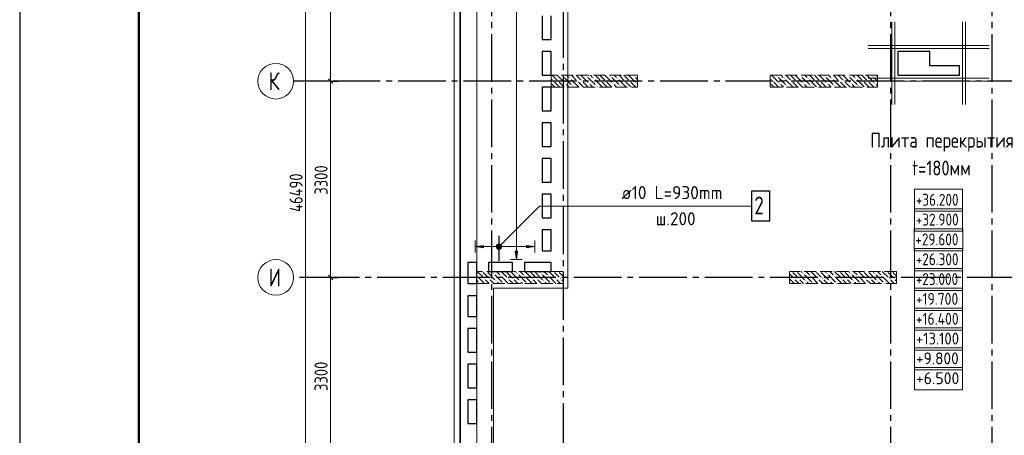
# Model space of a CAD drawing. Header units: millimetres. Extents: x 0 to 43617, y 0 to 59400.
# Tile 5 of 29: x 0 to 16534, y 29777 to 36763. Entities that reach past the tile are written whole.
import ezdxf

# ---------------------------------------------------------------- set-up
doc = ezdxf.new("R2010")
doc.units = ezdxf.units.MM
doc.linetypes.add('______2', pattern=[270, 200, -70])
doc.linetypes.add('______5', pattern=[1100, 800, -100, 100, -100])
for name, color, linetype, lineweight in [('Standard', 7, 'Continuous', 25), ('Высотные отметки', 7, 'Continuous', 25), ('ЖБ Пилон', 180, 'Continuous', 25), ('Обрамление П-обр. равн.', 7, 'Continuous', 25), ('Обрамление проемов стержнями', 7, 'Continuous', 25), ('Оси', 40, '______5', 18), ('Позиционная метка линия выноска', 7, 'Continuous', 13), ('Позиционная метка номер позиции', 7, 'Continuous', 13), ('Примечания', 7, 'Continuous', 25)]:
    doc.layers.add(name, color=color, linetype=linetype, lineweight=lineweight)
doc.layers.add('ЖБ Перекрытие верхний уровень', color=7, linetype='Continuous', lineweight=25, true_color=0xe0e0ff)
doc.styles.add('GOST 2.304-81', font='txt')
doc.styles.add('ISOCPEUR', font='txt')

msp = doc.modelspace()

# ---------------------------------------------------------------- hatches: boundary and pattern name
at = {"layer": 'ЖБ Пилон', "linetype": 'Continuous', "lineweight": 18, "transparency": 33554687}
for points in [[(8954, 35733), (8961, 35740), (8967, 35733), (8961, 35727)], [(9034, 35733), (9041, 35740), (9047, 35733), (9041, 35727)], [(9114, 35813), (9121, 35820), (9127, 35813), (9121, 35807)], [(9234, 35773), (9241, 35780), (9247, 35773), (9241, 35767)], [(9354, 35733), (9361, 35740), (9367, 35733), (9361, 35727)], [(9434, 35733), (9441, 35740), (9447, 35733), (9441, 35727)], [(9514, 35813), (9521, 35820), (9527, 35813), (9521, 35807)], [(9634, 35773), (9641, 35780), (9647, 35773), (9641, 35767)], [(9754, 35733), (9761, 35740), (9767, 35733), (9761, 35727)], [(9834, 35733), (9841, 35740), (9847, 35733), (9841, 35727)], [(9914, 35813), (9921, 35820), (9927, 35813), (9921, 35807)], [(10034, 35773), (10041, 35780), (10047, 35773), (10041, 35767)], [(10154, 35733), (10161, 35740), (10167, 35733), (10161, 35727)], [(10234, 35733), (10241, 35740), (10247, 35733), (10241, 35727)], [(10314, 35813), (10321, 35820), (10327, 35813), (10321, 35807)], [(12634, 35733), (12641, 35740), (12647, 35733), (12641, 35727)], [(12714, 35813), (12721, 35820), (12727, 35813), (12721, 35807)], [(12834, 35773), (12841, 35780), (12847, 35773), (12841, 35767)], [(12954, 35733), (12961, 35740), (12967, 35733), (12961, 35727)], [(13034, 35733), (13041, 35740), (13047, 35733), (13041, 35727)], [(13114, 35813), (13121, 35820), (13127, 35813), (13121, 35807)], [(13234, 35773), (13241, 35780), (13247, 35773), (13241, 35767)], [(13354, 35733), (13361, 35740), (13367, 35733), (13361, 35727)], [(13434, 35733), (13441, 35740), (13447, 35733), (13441, 35727)], [(13514, 35813), (13521, 35820), (13527, 35813), (13521, 35807)], [(13634, 35773), (13641, 35780), (13647, 35773), (13641, 35767)], [(13754, 35733), (13761, 35740), (13767, 35733), (13761, 35727)], [(13834, 35733), (13841, 35740), (13847, 35733), (13841, 35727)], [(13914, 35813), (13921, 35820), (13927, 35813), (13921, 35807)], [(14034, 35773), (14041, 35780), (14047, 35773), (14041, 35767)], [(14154, 35733), (14161, 35740), (14167, 35733), (14161, 35727)], [(14234, 35733), (14241, 35740), (14247, 35733), (14241, 35727)], [(14314, 35813), (14321, 35820), (14327, 35813), (14321, 35807)], [(9154, 35693), (9161, 35700), (9167, 35693), (9161, 35687)], [(9274, 35653), (9281, 35660), (9287, 35653), (9281, 35647)], [(9554, 35693), (9561, 35700), (9567, 35693), (9561, 35687)], [(9674, 35653), (9681, 35660), (9687, 35653), (9681, 35647)], [(9954, 35693), (9961, 35700), (9967, 35693), (9961, 35687)], [(10074, 35653), (10081, 35660), (10087, 35653), (10081, 35647)], [(10354, 35693), (10361, 35700), (10367, 35693), (10361, 35687)], [(12754, 35693), (12761, 35700), (12767, 35693), (12761, 35687)], [(12874, 35653), (12881, 35660), (12887, 35653), (12881, 35647)], [(13154, 35693), (13161, 35700), (13167, 35693), (13161, 35687)], [(13274, 35653), (13281, 35660), (13287, 35653), (13281, 35647)], [(13554, 35693), (13561, 35700), (13567, 35693), (13561, 35687)], [(13674, 35653), (13681, 35660), (13687, 35653), (13681, 35647)], [(13954, 35693), (13961, 35700), (13967, 35693), (13961, 35687)], [(14074, 35653), (14081, 35660), (14087, 35653), (14081, 35647)], [(14354, 35693), (14361, 35700), (14367, 35693), (14361, 35687)], [(7674, 32453), (7681, 32460), (7687, 32453), (7681, 32447)], [(7764, 32530), (7761, 32527), (7758, 32530)], [(7794, 32413), (7801, 32420), (7807, 32413), (7801, 32407)], [(7844, 32530), (7841, 32527), (7838, 32530)], [(7874, 32413), (7881, 32420), (7887, 32413), (7881, 32407)], [(7954, 32493), (7961, 32500), (7967, 32493), (7961, 32487)], [(8074, 32453), (8081, 32460), (8087, 32453), (8081, 32447)], [(8164, 32530), (8161, 32527), (8158, 32530)], [(8194, 32413), (8201, 32420), (8207, 32413), (8201, 32407)], [(8244, 32530), (8241, 32527), (8238, 32530)], [(8274, 32413), (8281, 32420), (8287, 32413), (8281, 32407)], [(8354, 32493), (8361, 32500), (8367, 32493), (8361, 32487)], [(8474, 32453), (8481, 32460), (8487, 32453), (8481, 32447)], [(8564, 32530), (8561, 32527), (8558, 32530)], [(8594, 32413), (8601, 32420), (8607, 32413), (8601, 32407)], [(8644, 32530), (8641, 32527), (8638, 32530)], [(8674, 32413), (8681, 32420), (8687, 32413), (8681, 32407)], [(8754, 32493), (8761, 32500), (8767, 32493), (8761, 32487)], [(8874, 32453), (8881, 32460), (8887, 32453), (8881, 32447)], [(8964, 32530), (8961, 32527), (8958, 32530)], [(8994, 32413), (9001, 32420), (9007, 32413), (9001, 32407)], [(9044, 32530), (9041, 32527), (9038, 32530)], [(9074, 32413), (9081, 32420), (9087, 32413), (9081, 32407)], [(12964, 32530), (12961, 32527), (12958, 32530)], [(12994, 32413), (13001, 32420), (13007, 32413), (13001, 32407)], [(13044, 32530), (13041, 32527), (13038, 32530)], [(13074, 32413), (13081, 32420), (13087, 32413), (13081, 32407)], [(13154, 32493), (13161, 32500), (13167, 32493), (13161, 32487)], [(13274, 32453), (13281, 32460), (13287, 32453), (13281, 32447)], [(13364, 32530), (13361, 32527), (13358, 32530)], [(13394, 32413), (13401, 32420), (13407, 32413), (13401, 32407)], [(13444, 32530), (13441, 32527), (13438, 32530)], [(13474, 32413), (13481, 32420), (13487, 32413), (13481, 32407)], [(13554, 32493), (13561, 32500), (13567, 32493), (13561, 32487)], [(13674, 32453), (13681, 32460), (13687, 32453), (13681, 32447)], [(13764, 32530), (13761, 32527), (13758, 32530)], [(13794, 32413), (13801, 32420), (13807, 32413), (13801, 32407)], [(13844, 32530), (13841, 32527), (13838, 32530)], [(13874, 32413), (13881, 32420), (13887, 32413), (13881, 32407)], [(13954, 32493), (13961, 32500), (13967, 32493), (13961, 32487)], [(14074, 32453), (14081, 32460), (14087, 32453), (14081, 32447)], [(14164, 32530), (14161, 32527), (14158, 32530)], [(14194, 32413), (14201, 32420), (14207, 32413), (14201, 32407)], [(14244, 32530), (14241, 32527), (14238, 32530)], [(14274, 32413), (14281, 32420), (14287, 32413), (14281, 32407)], [(14354, 32493), (14361, 32500), (14367, 32493), (14361, 32487)], [(14474, 32453), (14481, 32460), (14487, 32453), (14481, 32447)], [(14564, 32530), (14561, 32527), (14558, 32530)], [(14594, 32413), (14601, 32420), (14607, 32413), (14601, 32407)], [(14644, 32530), (14641, 32527), (14638, 32530)], [(14674, 32413), (14681, 32420), (14687, 32413), (14681, 32407)], [(7714, 32333), (7721, 32340), (7727, 32333), (7724, 32330), (7718, 32330)], [(7994, 32373), (8001, 32380), (8007, 32373), (8001, 32367)], [(8114, 32333), (8121, 32340), (8127, 32333), (8124, 32330), (8118, 32330)], [(8394, 32373), (8401, 32380), (8407, 32373), (8401, 32367)], [(8514, 32333), (8521, 32340), (8527, 32333), (8524, 32330), (8518, 32330)], [(8794, 32373), (8801, 32380), (8807, 32373), (8801, 32367)], [(8914, 32333), (8921, 32340), (8927, 32333), (8924, 32330), (8918, 32330)], [(12924, 32337), (12927, 32333), (12924, 32330), (12924, 32330)], [(13194, 32373), (13201, 32380), (13207, 32373), (13201, 32367)], [(13314, 32333), (13321, 32340), (13327, 32333), (13324, 32330), (13318, 32330)], [(13594, 32373), (13601, 32380), (13607, 32373), (13601, 32367)], [(13714, 32333), (13721, 32340), (13727, 32333), (13724, 32330), (13718, 32330)], [(13994, 32373), (14001, 32380), (14007, 32373), (14001, 32367)], [(14114, 32333), (14121, 32340), (14127, 32333), (14124, 32330), (14118, 32330)], [(14394, 32373), (14401, 32380), (14407, 32373), (14401, 32367)], [(14514, 32333), (14521, 32340), (14527, 32333), (14524, 32330), (14518, 32330)]]:
    msp.add_hatch(color=7, dxfattribs=at).paths.add_polyline_path(points, flags=16)
at = {"layer": 'Обрамление П-обр. равн.', "linetype": 'Continuous', "lineweight": 13, "transparency": 33554687}
for points in [[(7789, 32930), (7649, 32950), (7789, 32970)], [(8360, 32870), (8340, 32730), (8320, 32870)]]:
    msp.add_hatch(color=7, dxfattribs=at).paths.add_polyline_path(points, flags=16)
for points in [[(8010, 32928), (8010, 32973), (8004, 32950)], [(8010, 32973), (8026, 32911), (8026, 32989)], [(8010, 32973), (8010, 32928), (8026, 32911)], [(8026, 32989), (8049, 32905), (8049, 32995)], [(8026, 32989), (8026, 32911), (8049, 32905)], [(8049, 32995), (8049, 32905), (8071, 32911)], [(8049, 32995), (8071, 32911), (8071, 32989)], [(8071, 32989), (8071, 32911), (8088, 32928)], [(8071, 32989), (8088, 32928), (8088, 32973)], [(8088, 32973), (8088, 32928), (8094, 32950)], [(8509, 32930), (8649, 32950), (8509, 32970)]]:
    msp.add_hatch(color=7, dxfattribs=at).paths.add_polyline_path(points)
at = {"layer": 'Позиционная метка номер позиции', "linetype": 'Continuous', "lineweight": 13, "transparency": 33554687}
for points in [[(8006, 32961), (8081, 32918), (8017, 32982)], [(8006, 32939), (8060, 32907), (8006, 32961)], [(8006, 32961), (8060, 32907), (8081, 32918)], [(8038, 32907), (8006, 32939), (8017, 32918)], [(8006, 32939), (8038, 32907), (8060, 32907)], [(8017, 32982), (8092, 32939), (8038, 32993)], [(8017, 32982), (8081, 32918), (8092, 32939)], [(8038, 32993), (8092, 32939), (8092, 32961)], [(8038, 32993), (8092, 32961), (8060, 32993)], [(8060, 32993), (8092, 32961), (8081, 32982)]]:
    msp.add_hatch(color=7, dxfattribs=at).paths.add_polyline_path(points)

# ---------------------------------------------------------------- linework, layer by layer
at = {"layer": 'Standard', "color": 7, "linetype": 'Continuous', "lineweight": 25, "transparency": 33554687}
for p, q in [((7394, 28680), (7394, 57220)), ((8774, 36830), (8774, 36430)), ((8924, 36430), (8924, 36830)), ((8774, 36430), (8924, 36430)), ((8774, 36230), (8774, 35830)), ((8924, 36230), (8774, 36230)), ((8924, 35830), (8924, 36230)), ((14744, 36230), (14744, 35830)), ((15284, 36230), (14744, 36230)), ((15284, 35990), (15284, 36230)), ((15784, 35990), (15284, 35990)), ((15784, 35830), (15784, 35990)), ((5258, 35693), (5183, 35768)), ((8774, 35830), (8924, 35830)), ((14744, 35830), (15784, 35830)), ((8774, 35630), (8774, 35230)), ((8924, 35630), (8774, 35630)), ((8924, 35230), (8924, 35630)), ((8774, 35230), (8924, 35230)), ((8774, 35030), (8774, 34630)), ((8924, 35030), (8774, 35030)), ((8924, 34630), (8924, 35030)), ((8774, 34630), (8924, 34630)), ((8774, 34430), (8774, 34030)), ((8924, 34430), (8774, 34430)), ((8924, 34030), (8924, 34430)), ((8774, 34030), (8924, 34030)), ((8774, 33830), (8774, 33430)), ((8924, 33830), (8774, 33830)), ((8924, 33430), (8924, 33830)), ((8774, 33430), (8924, 33430)), ((8774, 33230), (8774, 32880)), ((8924, 33230), (8774, 33230)), ((8924, 32880), (8924, 33230)), ((8774, 32880), (8924, 32880)), ((7524, 32680), (7524, 32330)), ((7674, 32680), (7524, 32680)), ((7674, 32330), (7674, 32680)), ((7874, 32680), (7874, 32530)), ((8274, 32680), (7874, 32680)), ((8274, 32530), (8274, 32680)), ((8474, 32680), (8474, 32530)), ((8924, 32680), (8474, 32680)), ((8924, 32530), (8924, 32680)), ((5258, 32393), (5183, 32468)), ((7874, 32530), (8274, 32530)), ((8474, 32530), (8924, 32530)), ((7524, 32330), (7674, 32330)), ((7524, 32120), (7524, 31775)), ((7674, 32120), (7524, 32120)), ((7674, 31775), (7674, 32120)), ((7524, 31775), (7674, 31775)), ((7524, 31575), (7524, 31175)), ((7674, 31575), (7524, 31575)), ((7674, 31175), (7674, 31575)), ((7524, 31175), (7674, 31175)), ((7524, 30975), (7524, 30575)), ((7674, 30975), (7524, 30975)), ((7674, 30575), (7674, 30975)), ((7524, 30575), (7674, 30575)), ((7524, 30375), (7524, 29975)), ((7674, 30375), (7524, 30375)), ((7674, 29975), (7674, 30375)), ((7524, 29975), (7674, 29975))]:
    msp.add_line(p, q, dxfattribs=at)
at = {"layer": 'Standard', "color": 7, "linetype": 'Continuous', "lineweight": 13, "transparency": 33554687}
for p, q in [((5221, 35730), (5221, 39030)), ((5221, 32430), (5221, 35730)), ((5221, 29130), (5221, 32430))]:
    msp.add_line(p, q, dxfattribs=at)
at = {"layer": 'Standard', "color": 251, "linetype": 'Continuous', "lineweight": -3, "true_color": 0x656565, "transparency": 33554687}
for p, q in [((5221, 35730), (5096, 35730)), ((5221, 35730), (5346, 35730)), ((5221, 32430), (5096, 32430)), ((5221, 32430), (5346, 32430))]:
    msp.add_line(p, q, dxfattribs=at)
at = {"layer": 'Standard', "color": 7, "linetype": 'Continuous', "lineweight": 13, "transparency": 33554687}
msp.add_lwpolyline([(0, 0), (42000, 0), (42000, 59400), (0, 59400), (0, 0)], close=True, dxfattribs=at)
for points in [[(42000, 59400), (0, 59400), (0, 0), (42000, 0), (42000, 59400)], [(42000, 59400), (0, 59400), (0, 0), (42000, 0), (42000, 59400)], [(7674, 10380), (33074, 10380), (33074, 57220), (7674, 57220), (7674, 10380)], [(4802, 10630), (4802, 33448), (4802, 33448), (4802, 57120)]]:
    msp.add_lwpolyline(points, dxfattribs=at)
at = {"layer": 'Standard', "color": 7, "linetype": 'Continuous', "lineweight": 25, "transparency": 33554687}
for points in [[(42000, 59400), (0, 59400), (0, 0), (42000, 0), (42000, 59400)], [(7394, 10100), (33074, 10100), (33074, 57220), (7394, 57220), (7394, 10100)]]:
    msp.add_lwpolyline(points, dxfattribs=at)
at = {"layer": 'Standard', "color": 7, "linetype": 'Continuous', "lineweight": 50, "transparency": 33554687}
msp.add_lwpolyline([(2000, 58900), (41500, 58900), (41500, 500), (2000, 500), (2000, 58900)], close=True, dxfattribs=at)
at = {"layer": 'Standard', "color": 254, "linetype": 'Continuous', "lineweight": 18, "true_color": 0xc4c4ff, "transparency": 33554687}
msp.add_lwpolyline([(7294, 10000), (33174, 10000), (33174, 57320), (7294, 57320), (7294, 10000)], dxfattribs=at)
at = {"layer": 'Standard', "color": 251, "linetype": 'Continuous', "lineweight": -3, "true_color": 0x656565, "transparency": 33554687}
for points in [[(5221, 35730), (5204, 35730), (5204, 35730), (5204, 35730), (5204, 35730), (5204, 35730), (5204, 35730), (5204, 35730), (5204, 35730), (5204, 35730), (5204, 35730), (5204, 35730), (5204, 35730), (4700, 35730)], [(5221, 32430), (5204, 32430), (5204, 32430), (5204, 32430), (5204, 32430), (5204, 32430), (5204, 32430), (5204, 32430), (5204, 32430), (5204, 32430), (5204, 32430), (5204, 32430), (5204, 32430), (5204, 32430), (5204, 32430), (4700, 32430)]]:
    msp.add_lwpolyline(points, dxfattribs=at)
at = {"layer": 'Высотные отметки', "color": 7, "linetype": 'Continuous', "lineweight": 18, "transparency": 33554687}
for points in [[(15027, 33543), (15830, 33543), (15830, 33916), (15027, 33916), (15027, 33543)], [(15027, 33210), (15830, 33210), (15830, 33583), (15027, 33583), (15027, 33210)], [(15020, 32876), (15837, 32876), (15837, 33250), (15020, 33250), (15020, 32876)], [(15027, 32543), (15830, 32543), (15830, 32916), (15027, 32916), (15027, 32543)], [(15027, 32210), (15830, 32210), (15830, 32583), (15027, 32583), (15027, 32210)], [(15028, 31876), (15829, 31876), (15829, 32250), (15028, 32250), (15028, 31876)], [(15028, 31543), (15829, 31543), (15829, 31916), (15028, 31916), (15028, 31543)], [(15027, 31210), (15829, 31210), (15829, 31583), (15027, 31583), (15027, 31210)], [(15028, 30876), (15830, 30876), (15830, 31250), (15028, 31250), (15028, 30876)], [(15026, 30543), (15832, 30543), (15832, 30916), (15026, 30916), (15026, 30543)]]:
    msp.add_lwpolyline(points, dxfattribs=at)
at = {"layer": 'ЖБ Перекрытие верхний уровень', "color": 7, "linetype": 'Continuous', "lineweight": 18, "transparency": 33554687}
for p, q in [((7394, 57220), (7394, 28680)), ((8774, 36430), (8774, 36830)), ((8924, 36830), (8924, 36430)), ((8924, 36430), (8774, 36430)), ((8774, 35830), (8774, 36230)), ((8774, 36230), (8924, 36230)), ((8924, 36230), (8924, 35830)), ((15284, 36230), (14744, 36230)), ((14744, 36230), (14744, 35830)), ((15284, 35990), (15284, 36230)), ((15784, 35990), (15284, 35990)), ((15784, 35830), (15784, 35990)), ((8924, 35830), (8774, 35830)), ((14744, 35830), (15284, 35830)), ((15284, 35830), (15784, 35830)), ((8774, 35230), (8774, 35630)), ((8774, 35630), (8924, 35630)), ((8924, 35630), (8924, 35230)), ((8924, 35230), (8774, 35230)), ((8774, 34630), (8774, 35030)), ((8774, 35030), (8924, 35030)), ((8924, 35030), (8924, 34630)), ((8924, 34630), (8774, 34630)), ((8774, 34030), (8774, 34430)), ((8774, 34430), (8924, 34430)), ((8924, 34430), (8924, 34030)), ((8924, 34030), (8774, 34030)), ((8774, 33830), (8924, 33830)), ((8774, 33430), (8774, 33830)), ((8924, 33830), (8924, 33430)), ((8924, 33430), (8774, 33430)), ((8774, 32880), (8774, 33230)), ((8774, 33230), (8924, 33230)), ((8924, 33230), (8924, 32880)), ((8924, 32880), (8774, 32880)), ((7524, 32330), (7524, 32680)), ((7524, 32680), (7674, 32680)), ((7674, 32680), (7674, 32330)), ((7874, 32530), (7874, 32680)), ((7874, 32680), (8274, 32680)), ((8274, 32680), (8274, 32530)), ((8474, 32530), (8474, 32680)), ((8474, 32680), (8924, 32680)), ((8924, 32680), (8924, 32530)), ((8274, 32530), (7874, 32530)), ((8924, 32530), (8474, 32530)), ((7674, 32330), (7524, 32330)), ((7524, 31775), (7524, 32120)), ((7524, 32120), (7674, 32120)), ((7674, 32120), (7674, 31775)), ((7674, 31775), (7524, 31775)), ((7524, 31175), (7524, 31575)), ((7524, 31575), (7674, 31575)), ((7674, 31575), (7674, 31175)), ((7674, 31175), (7524, 31175)), ((7524, 30975), (7674, 30975)), ((7524, 30575), (7524, 30975)), ((7674, 30975), (7674, 30575)), ((7674, 30575), (7524, 30575)), ((7524, 29975), (7524, 30375)), ((7524, 30375), (7674, 30375)), ((7674, 30375), (7674, 29975)), ((7674, 29975), (7524, 29975))]:
    msp.add_line(p, q, dxfattribs=at)
at = {"layer": 'ЖБ Пилон', "color": 253, "linetype": '______2', "lineweight": 13, "true_color": 0xa0a0a0, "transparency": 33554687}
for p, q in [((10374, 35830), (8924, 35830)), ((8924, 35830), (8924, 35630)), ((10374, 35630), (10374, 35830)), ((14404, 35830), (12604, 35830)), ((12604, 35830), (12604, 35630)), ((14404, 35630), (14404, 35830)), ((8924, 35630), (10374, 35630)), ((12604, 35630), (14404, 35630)), ((9124, 32530), (7674, 32530)), ((7674, 32530), (7674, 32330)), ((9124, 32330), (9124, 32530)), ((14724, 32530), (12924, 32530)), ((12924, 32530), (12924, 32330)), ((14724, 32330), (14724, 32530)), ((7674, 32330), (9124, 32330)), ((12924, 32330), (14724, 32330))]:
    msp.add_line(p, q, dxfattribs=at)
at = {"layer": 'ЖБ Пилон', "color": 9, "linetype": 'Continuous', "lineweight": 18, "true_color": 0xc7c7c7, "transparency": 33554687}
for p, q in [((8924, 35770), (8941, 35753)), ((8944, 35830), (9021, 35753)), ((9021, 35673), (8981, 35713)), ((9024, 35830), (9141, 35713)), ((9061, 35713), (9144, 35630)), ((9141, 35793), (9261, 35673)), ((9221, 35793), (9184, 35830)), ((9261, 35753), (9381, 35633)), ((9264, 35830), (9341, 35753)), ((9344, 35830), (9421, 35753)), ((9421, 35673), (9381, 35713)), ((9424, 35830), (9541, 35713)), ((9461, 35713), (9544, 35630)), ((9541, 35793), (9661, 35673)), ((9621, 35793), (9584, 35830)), ((9661, 35753), (9781, 35633)), ((9664, 35830), (9741, 35753)), ((9744, 35830), (9821, 35753)), ((9821, 35673), (9781, 35713)), ((9824, 35830), (9941, 35713)), ((9861, 35713), (9944, 35630)), ((9941, 35793), (10061, 35673)), ((10021, 35793), (9984, 35830)), ((10061, 35753), (10181, 35633)), ((10064, 35830), (10141, 35753)), ((10144, 35830), (10221, 35753)), ((10221, 35673), (10181, 35713)), ((10224, 35830), (10341, 35713)), ((10261, 35713), (10344, 35630)), ((10341, 35793), (10374, 35760)), ((12604, 35770), (12621, 35753)), ((12624, 35830), (12741, 35713)), ((12661, 35713), (12744, 35630)), ((12741, 35793), (12861, 35673)), ((12821, 35793), (12784, 35830)), ((12861, 35753), (12981, 35633)), ((12864, 35830), (12941, 35753)), ((12944, 35830), (13021, 35753)), ((13021, 35673), (12981, 35713)), ((13024, 35830), (13141, 35713)), ((13061, 35713), (13144, 35630)), ((13141, 35793), (13261, 35673)), ((13221, 35793), (13184, 35830)), ((13261, 35753), (13381, 35633)), ((13264, 35830), (13341, 35753)), ((13344, 35830), (13421, 35753)), ((13421, 35673), (13381, 35713)), ((13424, 35830), (13541, 35713)), ((13461, 35713), (13544, 35630)), ((13541, 35793), (13661, 35673)), ((13621, 35793), (13584, 35830)), ((13661, 35753), (13781, 35633)), ((13664, 35830), (13741, 35753)), ((13744, 35830), (13821, 35753)), ((13821, 35673), (13781, 35713)), ((13824, 35830), (13941, 35713)), ((13861, 35713), (13944, 35630)), ((13941, 35793), (14061, 35673)), ((14021, 35793), (13984, 35830)), ((14061, 35753), (14181, 35633)), ((14064, 35830), (14141, 35753)), ((14144, 35830), (14221, 35753)), ((14221, 35673), (14181, 35713)), ((14224, 35830), (14341, 35713)), ((14261, 35713), (14344, 35630)), ((14341, 35793), (14404, 35730)), ((14404, 35810), (14384, 35830)), ((8924, 35690), (8981, 35633)), ((9061, 35633), (9021, 35673)), ((9181, 35673), (9224, 35630)), ((9304, 35630), (9301, 35633)), ((9461, 35633), (9421, 35673)), ((9581, 35673), (9624, 35630)), ((9704, 35630), (9701, 35633)), ((9861, 35633), (9821, 35673)), ((9981, 35673), (10024, 35630)), ((10104, 35630), (10101, 35633)), ((10261, 35633), (10221, 35673)), ((12621, 35673), (12604, 35690)), ((12661, 35633), (12621, 35673)), ((12781, 35673), (12824, 35630)), ((12904, 35630), (12901, 35633)), ((13061, 35633), (13021, 35673)), ((13181, 35673), (13224, 35630)), ((13304, 35630), (13301, 35633)), ((13461, 35633), (13421, 35673)), ((13581, 35673), (13624, 35630)), ((13704, 35630), (13701, 35633)), ((13861, 35633), (13821, 35673)), ((13981, 35673), (14024, 35630)), ((14104, 35630), (14101, 35633)), ((14261, 35633), (14221, 35673)), ((14381, 35673), (14404, 35650)), ((7684, 32530), (7781, 32433)), ((7804, 32330), (7701, 32433)), ((7821, 32473), (7781, 32513)), ((7861, 32433), (7821, 32473)), ((7861, 32513), (7981, 32393)), ((7924, 32530), (7941, 32513)), ((7981, 32473), (8101, 32353)), ((8004, 32530), (8061, 32473)), ((8084, 32530), (8181, 32433)), ((8204, 32330), (8101, 32433)), ((8221, 32473), (8181, 32513)), ((8261, 32433), (8221, 32473)), ((8261, 32513), (8381, 32393)), ((8324, 32530), (8341, 32513)), ((8381, 32473), (8501, 32353)), ((8404, 32530), (8461, 32473)), ((8484, 32530), (8581, 32433)), ((8604, 32330), (8501, 32433)), ((8621, 32473), (8581, 32513)), ((8661, 32433), (8621, 32473)), ((8661, 32513), (8781, 32393)), ((8724, 32530), (8741, 32513)), ((8781, 32473), (8901, 32353)), ((8804, 32530), (8861, 32473)), ((8884, 32530), (8981, 32433)), ((9004, 32330), (8901, 32433)), ((9021, 32473), (8981, 32513)), ((9061, 32433), (9021, 32473)), ((9061, 32513), (9124, 32450)), ((12924, 32490), (12981, 32433)), ((13004, 32330), (12924, 32410)), ((13021, 32473), (12981, 32513)), ((13061, 32433), (13021, 32473)), ((13061, 32513), (13181, 32393)), ((13124, 32530), (13141, 32513)), ((13181, 32473), (13301, 32353)), ((13204, 32530), (13261, 32473)), ((13284, 32530), (13381, 32433)), ((13404, 32330), (13301, 32433)), ((13421, 32473), (13381, 32513)), ((13461, 32433), (13421, 32473)), ((13461, 32513), (13581, 32393)), ((13524, 32530), (13541, 32513)), ((13581, 32473), (13701, 32353)), ((13604, 32530), (13661, 32473)), ((13684, 32530), (13781, 32433)), ((13804, 32330), (13701, 32433)), ((13821, 32473), (13781, 32513)), ((13861, 32433), (13821, 32473)), ((13861, 32513), (13981, 32393)), ((13924, 32530), (13941, 32513)), ((13981, 32473), (14101, 32353)), ((14004, 32530), (14061, 32473)), ((14084, 32530), (14181, 32433)), ((14204, 32330), (14101, 32433)), ((14221, 32473), (14181, 32513)), ((14261, 32433), (14221, 32473)), ((14261, 32513), (14381, 32393)), ((14324, 32530), (14341, 32513)), ((14381, 32473), (14501, 32353)), ((14404, 32530), (14461, 32473)), ((14484, 32530), (14581, 32433)), ((14604, 32330), (14501, 32433)), ((14621, 32473), (14581, 32513)), ((14661, 32433), (14621, 32473)), ((14661, 32513), (14724, 32450)), ((7674, 32380), (7701, 32353)), ((7821, 32393), (7884, 32330)), ((7901, 32393), (7964, 32330)), ((8044, 32330), (8021, 32353)), ((8221, 32393), (8284, 32330)), ((8301, 32393), (8364, 32330)), ((8444, 32330), (8421, 32353)), ((8621, 32393), (8684, 32330)), ((8701, 32393), (8764, 32330)), ((8844, 32330), (8821, 32353)), ((9021, 32393), (9084, 32330)), ((9101, 32393), (9124, 32370)), ((13021, 32393), (13084, 32330)), ((13101, 32393), (13164, 32330)), ((13244, 32330), (13221, 32353)), ((13421, 32393), (13484, 32330)), ((13501, 32393), (13564, 32330)), ((13644, 32330), (13621, 32353)), ((13821, 32393), (13884, 32330)), ((13901, 32393), (13964, 32330)), ((14044, 32330), (14021, 32353)), ((14221, 32393), (14284, 32330)), ((14301, 32393), (14364, 32330)), ((14444, 32330), (14421, 32353)), ((14621, 32393), (14684, 32330)), ((14701, 32393), (14724, 32370))]:
    msp.add_line(p, q, dxfattribs=at)
at = {"layer": 'Обрамление П-обр. равн.', "color": 251, "linetype": 'Continuous', "lineweight": 13, "true_color": 0x494949, "transparency": 33554687}
for p, q in [((8340, 32870), (8340, 37100)), ((7649, 32950), (7649, 33050)), ((7649, 32950), (7789, 32970)), ((7789, 32930), (7649, 32950)), ((7649, 32950), (7649, 32850)), ((7649, 32950), (7649, 32950)), ((7789, 32970), (7789, 32930)), ((7789, 32950), (8019, 32950)), ((8049, 32995), (8049, 32995)), ((8049, 32905), (8049, 32905)), ((8079, 32950), (8509, 32950)), ((8649, 32950), (8509, 32970)), ((8509, 32970), (8509, 32930)), ((8509, 32930), (8649, 32950)), ((8649, 32950), (8649, 33050)), ((8649, 32950), (8649, 32850)), ((8649, 32950), (8649, 32950)), ((8340, 32730), (8320, 32870)), ((8320, 32870), (8360, 32870)), ((8360, 32870), (8340, 32730)), ((8340, 32730), (8240, 32730)), ((8340, 32730), (8440, 32730)), ((8340, 32730), (8340, 32730))]:
    msp.add_line(p, q, dxfattribs=at)
at = {"layer": 'Обрамление П-обр. равн.', "color": 7, "linetype": 'Continuous', "lineweight": 25, "transparency": 33554687}
msp.add_line((8049, 32710), (8049, 33130), dxfattribs=at)
msp.add_lwpolyline([(12286, 33380), (12596, 33380), (12596, 33880), (12286, 33880), (12286, 33380)], dxfattribs=at)
at = {"layer": 'Обрамление П-обр. равн.', "color": 251, "linetype": 'Continuous', "lineweight": 13, "true_color": 0x494949, "transparency": 33554687}
msp.add_circle((8049, 32950), 45, dxfattribs=at)
at = {"layer": 'Обрамление проемов стержнями', "color": 7, "linetype": 'Continuous', "lineweight": 18, "transparency": 33554687}
for p, q in [((14644, 36725), (14644, 35335)), ((14644, 36725), (14644, 35335)), ((14694, 36725), (14694, 35335)), ((14694, 36725), (14694, 35335)), ((15834, 36725), (15834, 35335)), ((15834, 36725), (15834, 35335)), ((15884, 36725), (15884, 35335)), ((15884, 36725), (15884, 35335)), ((14249, 36330), (16279, 36330)), ((14249, 36330), (16279, 36330)), ((14249, 36280), (16279, 36280)), ((14249, 36280), (16279, 36280)), ((14249, 35780), (16279, 35780)), ((14249, 35780), (16279, 35780)), ((14249, 35730), (16279, 35730)), ((14249, 35730), (16279, 35730))]:
    msp.add_line(p, q, dxfattribs=at)
at = {"layer": 'Оси', "color": 8, "linetype": '______5', "lineweight": -3, "transparency": 33554687}
for p, q in [((9124, 57820), (9124, 7100)), ((7924, 57420), (7924, 7100)), ((14624, 57420), (14624, 7100)), ((16324, 57420), (16324, 7100)), ((22554, 35730), (4600, 35730)), ((23304, 32430), (4600, 32430))]:
    msp.add_line(p, q, dxfattribs=at)
at = {"layer": 'Оси', "color": 7, "linetype": 'Continuous', "lineweight": 13, "transparency": 33554687}
for centre in [(4300, 35730), (4300, 32430)]:
    msp.add_circle(centre, 300, dxfattribs=at)
at = {"layer": 'Позиционная метка линия выноска', "color": 251, "linetype": 'Continuous', "lineweight": 13, "true_color": 0x494949, "transparency": 33554687}
msp.add_lwpolyline([(9204, 57170), (9204, 53290), (7954, 53290), (7954, 49730), (9204, 49730), (9204, 42770), (7954, 42770), (7954, 39210), (9204, 39210), (9204, 32250), (7954, 32250), (7954, 29310), (9204, 29310), (9204, 22590), (7954, 22590), (7954, 21275)], dxfattribs=at)
at = {"layer": 'Позиционная метка номер позиции', "color": 7, "linetype": 'Continuous', "lineweight": 13, "transparency": 33554687}
for p, q in [((8017, 32982), (8017, 32982)), ((8017, 32918), (8017, 32918)), ((8081, 32982), (8081, 32982)), ((8081, 32918), (8081, 32918))]:
    msp.add_line(p, q, dxfattribs=at)
msp.add_lwpolyline([(8049, 32950), (8729, 33630), (12286, 33630)], dxfattribs=at)
msp.add_circle((8049, 32950), 45, dxfattribs=at)

# ---------------------------------------------------------------- texts
at = {"layer": 'Standard', "color": 7, "linetype": 'Continuous', "lineweight": 25, "transparency": 33554687, "char_height": 220, "attachment_point": 7, "rotation": 90, "style": 'GOST 2.304-81'}
for s, insert, width in [('3300', (5171, 33822), 641.48), ('46490', (4751, 33531), 813.28), ('3300', (5171, 30522), 641.48)]:
    msp.add_mtext(s, dxfattribs=dict(at, insert=insert, width=width))
at = {"layer": 'Высотные отметки', "color": 7, "linetype": 'Continuous', "lineweight": 18, "transparency": 33554687, "char_height": 200, "attachment_point": 7, "style": 'GOST 2.304-81'}
for s, insert, width in [('+36.200', (15047, 33636), 867.21), ('+32.900', (15047, 33303), 867.21), ('+29.600', (15040, 32970), 881.38), ('+26.300', (15047, 32636), 867.21), ('+23.000', (15047, 32303), 867.21), ('\\W1.03;+19.700', (15049, 31970), 864.68), ('\\W1.03;+16.400', (15049, 31636), 864.68), ('\\W1.11;+13.100', (15049, 31303), 868.85), ('\\W1.16;+9.800', (15051, 30970), 876.17), ('\\W1.19;+6.500', (15050, 30636), 880.17)]:
    msp.add_mtext(s, dxfattribs=dict(at, insert=insert, width=width))
at = {"layer": 'Обрамление П-обр. равн.', "color": 7, "linetype": 'Continuous', "lineweight": 13, "transparency": 33554687, "attachment_point": 7, "style": 'ISOCPEUR'}
for s, insert, char_height, width in [('\\W0.96;ø10 L=930mm ', (10106, 33747), 220, 1996.29), ('\\W0.78;2', (12336, 33490), 300, 326.41), ('\\W0.95;ш.200 ', (10678, 33307), 220, 962.12)]:
    msp.add_mtext(s, dxfattribs=dict(at, insert=insert, char_height=char_height, width=width))
at = {"layer": 'Оси', "color": 7, "linetype": 'Continuous', "lineweight": 25, "transparency": 33554687, "char_height": 300, "width": 359.83, "attachment_point": 7, "style": 'ISOCPEUR'}
for s, insert in [('\\W0.80;К', (4180, 35580)), ('\\W0.80;И', (4180, 32280))]:
    msp.add_mtext(s, dxfattribs=dict(at, insert=insert))
at = {"layer": 'Примечания', "color": 251, "linetype": 'Continuous', "lineweight": 25, "true_color": 0x656565, "transparency": 33554687, "char_height": 250, "attachment_point": 7, "style": 'GOST 2.304-81'}
for s, insert, width in [('Плита\\~перекрытия', (14285, 34545), 2505.59), ('t=180мм', (14985, 34145), 1101.72)]:
    msp.add_mtext(s, dxfattribs=dict(at, insert=insert, width=width))

doc.saveas('drawing.dxf')
